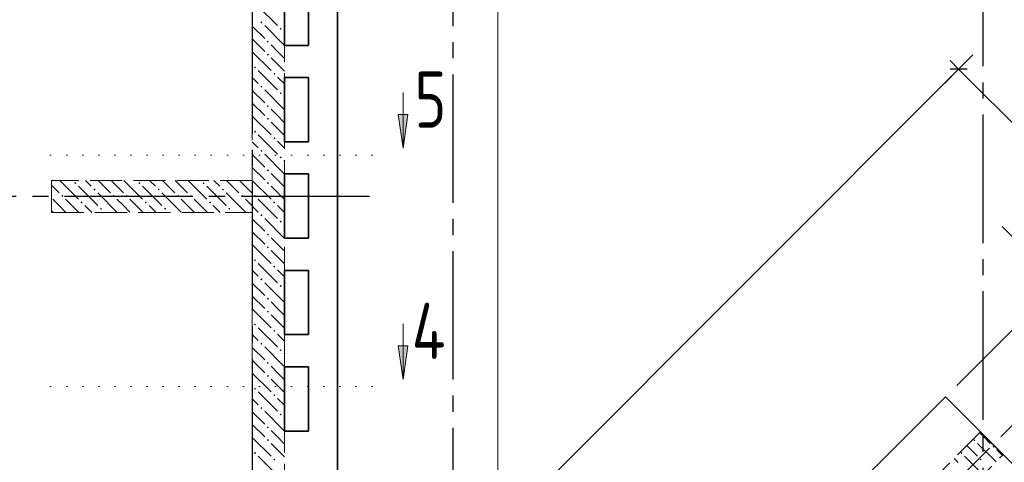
# Model space of a CAD drawing. Header units: millimetres. Extents: x 0 to 43617, y 0 to 59400.
# Tile 17 of 32: x 20375 to 26508, y 34075 to 36830. Entities that reach past the tile are written whole.
import ezdxf

# ---------------------------------------------------------------- set-up
doc = ezdxf.new("R2010")
doc.units = ezdxf.units.MM
for name, pattern in [('______2', [270, 200, -70]), ('______5', [1100, 800, -100, 100, -100]), ('______9', [100, 0, -100])]:
    doc.linetypes.add(name, pattern=pattern)
for name, color, linetype, lineweight in [('Standard', 7, 'Continuous', 25), ('Оси', 40, '______5', 18), ('Размерная выноска', 7, 'Continuous', 13), ('Сечения символ', 7, 'Continuous', 25)]:
    doc.layers.add(name, color=color, linetype=linetype, lineweight=lineweight)
doc.layers.add('ЖБ Перекрытие верхний уровень', color=7, linetype='Continuous', lineweight=25, true_color=0xe0e0ff)
doc.layers.add('ЖБ Стена верхний уровень', color=7, linetype='Continuous', lineweight=25, true_color=0x006e00)
doc.styles.add('GOST 2.304-81', font='txt')
doc.styles.add('ISOCPEUR', font='txt')

msp = doc.modelspace()

# ---------------------------------------------------------------- hatches: boundary and pattern name
at = {"layer": 'ЖБ Стена верхний уровень', "linetype": 'Continuous', "lineweight": 18, "transparency": 33554687}
for points in [[(21874.5, 36813.1), (21881, 36819.6), (21887.5, 36813.1), (21881, 36806.6)], [(21994.5, 36773.1), (22001, 36779.6), (22007.5, 36773.1), (22001, 36766.6)], [(21914.5, 36693.1), (21921, 36699.6), (21927.4, 36693.1), (21921, 36686.6)], [(21914.5, 36613.1), (21921, 36619.6), (21927.4, 36613.1), (21921, 36606.6)], [(21834.5, 36533.1), (21840.9, 36539.6), (21847.4, 36533.1), (21840.9, 36526.6)], [(21954.4, 36493.1), (21960.9, 36499.6), (21967.4, 36493.1), (21960.9, 36486.6)], [(21874.5, 36413.1), (21881, 36419.6), (21887.5, 36413.1), (21881, 36406.6)], [(21994.5, 36373.1), (22001, 36379.6), (22007.5, 36373.1), (22001, 36366.6)], [(21914.5, 36293.1), (21921, 36299.6), (21927.4, 36293.1), (21921, 36286.6)], [(21914.5, 36213.1), (21921, 36219.6), (21927.4, 36213.1), (21921, 36206.6)], [(21834.5, 36133.1), (21840.9, 36139.6), (21847.4, 36133.1), (21840.9, 36126.6)], [(21954.4, 36093.1), (21960.9, 36099.6), (21967.4, 36093.1), (21960.9, 36086.6)], [(21874.5, 36013.1), (21881, 36019.6), (21887.5, 36013.1), (21881, 36006.6)], [(21994.5, 35973.1), (22001, 35979.6), (22007.5, 35973.1), (22001, 35966.6)], [(21914.5, 35893.1), (21921, 35899.6), (21927.4, 35893.1), (21921, 35886.6)], [(20714.5, 35813.1), (20721, 35819.6), (20727.4, 35813.1), (20721, 35806.6)], [(21114.5, 35813.1), (21121, 35819.6), (21127.4, 35813.1), (21121, 35806.6)], [(21514.5, 35813.1), (21521, 35819.6), (21527.4, 35813.1), (21521, 35806.6)], [(21914.5, 35813.1), (21921, 35819.6), (21927.4, 35813.1), (21921, 35806.6)], [(20834.5, 35773.1), (20840.9, 35779.6), (20847.4, 35773.1), (20840.9, 35766.6)], [(21234.5, 35773.1), (21240.9, 35779.6), (21247.4, 35773.1), (21240.9, 35766.6)], [(21634.5, 35773.1), (21640.9, 35779.6), (21647.4, 35773.1), (21640.9, 35766.6)], [(20634.5, 35733.1), (20640.9, 35739.6), (20647.4, 35733.1), (20640.9, 35726.6)], [(20754.4, 35693.1), (20760.9, 35699.6), (20767.4, 35693.1), (20760.9, 35686.6)], [(20954.4, 35733.1), (20960.9, 35739.6), (20967.4, 35733.1), (20960.9, 35726.6)], [(21034.5, 35733.1), (21040.9, 35739.6), (21047.4, 35733.1), (21040.9, 35726.6)], [(21154.4, 35693.1), (21160.9, 35699.6), (21167.4, 35693.1), (21160.9, 35686.6)], [(21354.4, 35733.1), (21360.9, 35739.6), (21367.4, 35733.1), (21360.9, 35726.6)], [(21434.5, 35733.1), (21440.9, 35739.6), (21447.4, 35733.1), (21440.9, 35726.6)], [(21554.4, 35693.1), (21560.9, 35699.6), (21567.4, 35693.1), (21560.9, 35686.6)], [(21754.4, 35733.1), (21760.9, 35739.6), (21767.4, 35733.1), (21760.9, 35726.6)], [(21834.5, 35733.1), (21840.9, 35739.6), (21847.4, 35733.1), (21840.9, 35726.6)], [(21954.4, 35693.1), (21960.9, 35699.6), (21967.4, 35693.1), (21960.9, 35686.6)], [(20874.5, 35653.1), (20881, 35659.6), (20887.5, 35653.1), (20881, 35646.6)], [(21274.5, 35653.1), (21281, 35659.6), (21287.5, 35653.1), (21281, 35646.6)], [(21674.5, 35653.1), (21681, 35659.6), (21687.5, 35653.1), (21681, 35646.6)], [(21874.5, 35613.1), (21881, 35619.6), (21887.5, 35613.1), (21881, 35606.6)], [(21994.5, 35573.1), (22001, 35579.6), (22007.5, 35573.1), (22001, 35566.6)], [(21914.5, 35493.1), (21921, 35499.6), (21927.4, 35493.1), (21921, 35486.6)], [(21914.5, 35413.1), (21921, 35419.6), (21927.4, 35413.1), (21921, 35406.6)], [(21834.5, 35333.1), (21840.9, 35339.6), (21847.4, 35333.1), (21840.9, 35326.6)], [(21954.4, 35293.1), (21960.9, 35299.6), (21967.4, 35293.1), (21960.9, 35286.6)], [(21874.5, 35213.1), (21881, 35219.6), (21887.5, 35213.1), (21881, 35206.6)], [(21994.5, 35173.1), (22001, 35179.6), (22007.5, 35173.1), (22001, 35166.6)], [(21914.5, 35093.1), (21921, 35099.6), (21927.4, 35093.1), (21921, 35086.6)], [(21914.5, 35013.1), (21921, 35019.6), (21927.4, 35013.1), (21921, 35006.6)], [(21834.5, 34933.1), (21840.9, 34939.6), (21847.4, 34933.1), (21840.9, 34926.6)], [(21954.4, 34893.1), (21960.9, 34899.6), (21967.4, 34893.1), (21960.9, 34886.6)], [(21874.5, 34813.1), (21881, 34819.6), (21887.5, 34813.1), (21881, 34806.6)], [(21994.5, 34773.1), (22001, 34779.6), (22007.5, 34773.1), (22001, 34766.6)], [(21914.5, 34693.1), (21921, 34699.6), (21927.4, 34693.1), (21921, 34686.6)], [(21914.5, 34613.1), (21921, 34619.6), (21927.4, 34613.1), (21921, 34606.6)], [(21834.5, 34533.1), (21840.9, 34539.6), (21847.4, 34533.1), (21840.9, 34526.6)], [(21954.4, 34493.1), (21960.9, 34499.6), (21967.4, 34493.1), (21960.9, 34486.6)], [(21874.5, 34413.1), (21881, 34419.6), (21887.5, 34413.1), (21881, 34406.6)], [(21994.5, 34373.1), (22001, 34379.6), (22007.5, 34373.1), (22001, 34366.6)], [(21914.5, 34293.1), (21921, 34299.6), (21927.4, 34293.1), (21921, 34286.6)], [(21914.5, 34213.1), (21921, 34219.6), (21927.4, 34213.1), (21921, 34206.6)], [(26314.5, 34213.1), (26321, 34219.6), (26327.4, 34213.1), (26321, 34206.6)], [(26434.5, 34173.1), (26440.9, 34179.6), (26447.4, 34173.1), (26440.9, 34166.6)], [(21834.5, 34133.1), (21840.9, 34139.6), (21847.4, 34133.1), (21840.9, 34126.6)], [(26234.5, 34133.1), (26240.9, 34139.6), (26247.4, 34133.1), (26240.9, 34126.6)], [(21954.4, 34093.1), (21960.9, 34099.6), (21967.4, 34093.1), (21960.9, 34086.6)], [(26354.4, 34093.1), (26360.9, 34099.6), (26367.4, 34093.1), (26360.9, 34086.6)]]:
    msp.add_hatch(color=7, dxfattribs=at).paths.add_polyline_path(points, flags=16)
at = {"layer": 'Сечения символ', "linetype": 'Continuous', "lineweight": 13, "transparency": 33554687}
for points in [[(22792.9, 36239.6), (22762.9, 36029.6), (22732.9, 36239.6)], [(22792.9, 34799.6), (22762.9, 34589.6), (22732.9, 34799.6)]]:
    msp.add_hatch(color=7, dxfattribs=at).paths.add_polyline_path(points, flags=16)

# ---------------------------------------------------------------- linework, layer by layer
at = {"layer": 'Standard', "color": 7, "linetype": 'Continuous', "lineweight": 13, "transparency": 33554687}
for p, q in [((26223.4, 36522.4), (26170.3, 36575.5)), ((27201.9, 35543.9), (26223.4, 36522.4))]:
    msp.add_line(p, q, dxfattribs=at)
at = {"layer": 'Standard', "color": 251, "linetype": 'Continuous', "lineweight": -3, "true_color": 0x656565, "transparency": 33554687}
for p, q in [((26223.4, 36522.4), (26311.8, 36610.8)), ((26223.4, 36522.4), (22424.7, 32723.8)), ((26223.4, 36522.4), (26135, 36434)), ((27201.9, 35543.9), (26211.9, 34554)), ((26848.3, 35190.4), (26211.9, 34554))]:
    msp.add_line(p, q, dxfattribs=at)
at = {"layer": 'Standard', "color": 7, "linetype": 'Continuous', "lineweight": 25, "transparency": 33554687}
msp.add_line((26276.4, 36522.4), (26170.3, 36522.4), dxfattribs=at)
at = {"layer": 'Standard', "color": 7, "linetype": 'Continuous', "lineweight": 13, "transparency": 33554687}
msp.add_lwpolyline([(23354, 41910), (23354, 36960.5), (23354, 36960.5), (23354, 32653)], dxfattribs=at)
at = {"layer": 'ЖБ Перекрытие верхний уровень', "color": 7, "linetype": 'Continuous', "lineweight": 35, "transparency": 33554687}
for p, q in [((22354, 32653), (22354, 41910)), ((22024, 36670), (22024, 37070)), ((22174, 37070), (22174, 36670)), ((22174, 36670), (22024, 36670)), ((22024, 36070), (22024, 36470)), ((22024, 36470), (22174, 36470)), ((22174, 36470), (22174, 36070)), ((22174, 36070), (22024, 36070)), ((22024, 35470), (22024, 35870)), ((22024, 35870), (22174, 35870)), ((22174, 35870), (22174, 35470)), ((22174, 35470), (22024, 35470)), ((22024, 34870), (22024, 35270)), ((22024, 35270), (22174, 35270)), ((22174, 35270), (22174, 34870)), ((22174, 34870), (22024, 34870)), ((22024, 34670), (22174, 34670)), ((22024, 34270), (22024, 34670)), ((22174, 34670), (22174, 34270)), ((26141.2, 34483.3), (23332.5, 31674.5)), ((31635.4, 28989), (26141.2, 34483.3)), ((22174, 34270), (22024, 34270))]:
    msp.add_line(p, q, dxfattribs=at)
at = {"layer": 'ЖБ Стена верхний уровень', "color": 251, "linetype": '______2', "lineweight": 13, "true_color": 0x656565, "transparency": 33554687}
for p, q in [((21824, 42220), (21824, 35830)), ((22024, 32516.4), (22024, 42220)), ((21824, 35830), (20574, 35830)), ((20574, 35830), (20574, 35630)), ((20574, 35630), (21824, 35630)), ((21824, 35630), (21824, 32530)), ((26358.9, 34262.6), (24619.4, 32523.1)), ((26500.3, 34121.1), (26358.9, 34262.6)), ((24760.9, 32381.7), (26500.3, 34121.1))]:
    msp.add_line(p, q, dxfattribs=at)
at = {"layer": 'ЖБ Стена верхний уровень', "color": 9, "linetype": 'Continuous', "lineweight": 18, "true_color": 0xc7c7c7, "transparency": 33554687}
for p, q in [((21860.9, 36913.1), (21981, 36793.1)), ((21824, 36790.1), (21901, 36713.1)), ((21901, 36793.1), (22021, 36673.1)), ((22024, 36750.1), (22021, 36753.1)), ((21824, 36710.1), (21901, 36633.1)), ((21824, 36630.1), (21940.9, 36513.1)), ((21981, 36633.1), (21940.9, 36673.1)), ((22021, 36593.1), (21981, 36633.1)), ((21940.9, 36593.1), (22024, 36510.1)), ((21860.9, 36513.1), (21981, 36393.1)), ((21860.9, 36433.1), (21824, 36470.1)), ((21981, 36473.1), (22024, 36430.1)), ((21824, 36390.1), (21901, 36313.1)), ((21901, 36393.1), (22021, 36273.1)), ((21824, 36310.1), (21901, 36233.1)), ((22024, 36350.1), (22021, 36353.1)), ((21981, 36233.1), (21940.9, 36273.1)), ((21824, 36230.1), (21940.9, 36113.1)), ((21940.9, 36193.1), (22024, 36110.1)), ((22021, 36193.1), (21981, 36233.1)), ((21860.9, 36033.1), (21824, 36070.1)), ((21860.9, 36113.1), (21981, 35993.1)), ((21981, 36073.1), (22024, 36030.1)), ((21824, 35990.1), (21901, 35913.1)), ((21901, 35993.1), (22021, 35873.1)), ((22024, 35950.1), (22021, 35953.1)), ((21824, 35910.1), (21901, 35833.1)), ((20624.1, 35830), (20740.9, 35713.1)), ((20821, 35793.1), (20784.1, 35830)), ((20864.1, 35830), (20940.9, 35753.1)), ((20944.1, 35830), (21021, 35753.1)), ((21024.1, 35830), (21140.9, 35713.1)), ((21221, 35793.1), (21184.1, 35830)), ((21264.1, 35830), (21340.9, 35753.1)), ((21344.1, 35830), (21421, 35753.1)), ((21424.1, 35830), (21540.9, 35713.1)), ((21621, 35793.1), (21584.1, 35830)), ((21664.1, 35830), (21740.9, 35753.1)), ((21744.1, 35830), (21821, 35753.1)), ((21824, 35830.1), (21940.9, 35713.1)), ((21981, 35833.1), (21940.9, 35873.1)), ((22021, 35793.1), (21981, 35833.1)), ((20574, 35800.1), (20621, 35753.1)), ((20740.9, 35793.1), (20860.9, 35673.1)), ((21140.9, 35793.1), (21260.9, 35673.1)), ((21540.9, 35793.1), (21660.9, 35673.1)), ((21940.9, 35793.1), (22024, 35710.1)), ((20621, 35673.1), (20581, 35713.1)), ((20660.9, 35713.1), (20744.1, 35630)), ((20860.9, 35753.1), (20981, 35633.1)), ((21021, 35673.1), (20981, 35713.1)), ((21060.9, 35713.1), (21144.1, 35630)), ((21260.9, 35753.1), (21381, 35633.1)), ((21421, 35673.1), (21381, 35713.1)), ((21460.9, 35713.1), (21544.1, 35630)), ((21660.9, 35753.1), (21781, 35633.1)), ((21821, 35673.1), (21781, 35713.1)), ((21860.9, 35713.1), (21981, 35593.1)), ((20574, 35640.1), (20581, 35633.1)), ((20660.9, 35633.1), (20621, 35673.1)), ((20781, 35673.1), (20824.1, 35630)), ((21060.9, 35633.1), (21021, 35673.1)), ((21181, 35673.1), (21224.1, 35630)), ((21460.9, 35633.1), (21421, 35673.1)), ((21581, 35673.1), (21624.1, 35630)), ((21824, 35670.1), (21821, 35673.1)), ((21860.9, 35633.1), (21824, 35670.1)), ((21981, 35673.1), (22024, 35630.1)), ((20904.1, 35630), (20901, 35633.1)), ((21304.1, 35630), (21301, 35633.1)), ((21704.1, 35630), (21701, 35633.1)), ((21824, 35590.1), (21901, 35513.1)), ((21901, 35593.1), (22021, 35473.1)), ((22024, 35550.1), (22021, 35553.1)), ((21824, 35510.1), (21901, 35433.1)), ((21981, 35433.1), (21940.9, 35473.1)), ((21824, 35430.1), (21940.9, 35313.1)), ((21940.9, 35393.1), (22024, 35310.1)), ((22021, 35393.1), (21981, 35433.1)), ((21860.9, 35233.1), (21824, 35270.1)), ((21860.9, 35313.1), (21981, 35193.1)), ((21981, 35273.1), (22024, 35230.1)), ((21824, 35190.1), (21901, 35113.1)), ((21901, 35193.1), (22021, 35073.1)), ((22024, 35150.1), (22021, 35153.1)), ((21824, 35110.1), (21901, 35033.1)), ((21824, 35030.1), (21940.9, 34913.1)), ((21981, 35033.1), (21940.9, 35073.1)), ((22021, 34993.1), (21981, 35033.1)), ((21940.9, 34993.1), (22024, 34910.1)), ((21860.9, 34913.1), (21981, 34793.1)), ((21860.9, 34833.1), (21824, 34870.1)), ((21981, 34873.1), (22024, 34830.1)), ((21824, 34790.1), (21901, 34713.1)), ((21901, 34793.1), (22021, 34673.1)), ((22024, 34750.1), (22021, 34753.1)), ((21824, 34710.1), (21901, 34633.1)), ((21981, 34633.1), (21940.9, 34673.1)), ((21824, 34630.1), (21940.9, 34513.1)), ((21940.9, 34593.1), (22024, 34510.1)), ((22021, 34593.1), (21981, 34633.1)), ((21860.9, 34433.1), (21824, 34470.1)), ((21860.9, 34513.1), (21981, 34393.1)), ((21981, 34473.1), (22024, 34430.1)), ((21824, 34390.1), (21901, 34313.1)), ((21901, 34393.1), (22021, 34273.1)), ((22024, 34350.1), (22021, 34353.1)), ((21824, 34310.1), (21901, 34233.1)), ((21824, 34230.1), (21940.9, 34113.1)), ((21981, 34233.1), (21940.9, 34273.1)), ((22021, 34193.1), (21981, 34233.1)), ((26381, 34233.1), (26355.2, 34258.9)), ((26421, 34193.1), (26381, 34233.1)), ((21940.9, 34193.1), (22024, 34110.1)), ((26275.2, 34178.9), (26340.9, 34113.1)), ((26340.9, 34193.1), (26456.6, 34077.4)), ((21860.9, 34113.1), (21981, 33993.1)), ((26260.9, 34113.1), (26376.6, 33997.4)), ((26460.9, 34153.1), (26496.6, 34117.4)), ((26221, 34073.1), (26195.2, 34098.9))]:
    msp.add_line(p, q, dxfattribs=at)
at = {"layer": 'Оси', "color": 8, "linetype": '______5', "lineweight": -3, "transparency": 33554687}
for p, q in [((21824, 57820), (21824, 7100)), ((26374, 51640), (26374, 7100)), ((23074, 50790), (23074, 7100)), ((9515.6, 17263.7), (28171.9, 35920)), ((22554, 35730), (4600, 35730))]:
    msp.add_line(p, q, dxfattribs=at)
at = {"layer": 'Размерная выноска', "color": 7, "linetype": 'Continuous', "lineweight": 25, "transparency": 33554687}
msp.add_line((26848.3, 35190.4), (26494.8, 35543.9), dxfattribs=at)
at = {"layer": 'Сечения символ', "color": 7, "linetype": 'Continuous', "lineweight": 13, "transparency": 33554687}
for p, q in [((22762.9, 36029.6), (22762.9, 36377.1)), ((22762.9, 36239.6), (22762.9, 36254.6)), ((22762.9, 36029.6), (22732.9, 36239.6)), ((22732.9, 36239.6), (22792.9, 36239.6)), ((22792.9, 36239.6), (22762.9, 36029.6)), ((22762.9, 36029.6), (22762.9, 36029.6)), ((22762.9, 36029.6), (22762.9, 36029.6)), ((22762.9, 36029.6), (22762.9, 36029.6)), ((22762.9, 34589.6), (22762.9, 34937.1)), ((22762.9, 34589.6), (22732.9, 34799.6)), ((22732.9, 34799.6), (22792.9, 34799.6)), ((22762.9, 34799.6), (22762.9, 34814.6)), ((22792.9, 34799.6), (22762.9, 34589.6)), ((22762.9, 34589.6), (22762.9, 34589.6)), ((22762.9, 34589.6), (22762.9, 34589.6)), ((22762.9, 34589.6), (22762.9, 34589.6))]:
    msp.add_line(p, q, dxfattribs=at)
at = {"layer": 'Сечения символ', "color": 7, "linetype": '______9', "lineweight": 13, "transparency": 33554687}
for p, q in [((22569.6, 35987.8), (20429.1, 35987.8)), ((22569.6, 34547.8), (20429.1, 34547.8))]:
    msp.add_line(p, q, dxfattribs=at)

# ---------------------------------------------------------------- texts
at = {"layer": 'Standard', "color": 7, "linetype": 'Continuous', "lineweight": 25, "transparency": 33554687, "insert": (21456.2, 33603.8), "char_height": 220, "width": 485.072, "attachment_point": 7, "rotation": 45, "style": 'GOST 2.304-81'}
msp.add_mtext('180', dxfattribs=at)
at = {"layer": 'Сечения символ', "color": 7, "linetype": 'Continuous', "lineweight": 35, "transparency": 33554687, "char_height": 350, "attachment_point": 7, "style": 'ISOCPEUR'}
for s, insert, width in [('\\W0.78;5', (22834.3, 36157.9), 380.819), ('\\W0.80;4', (22816.8, 34717.9), 419.806)]:
    msp.add_mtext(s, dxfattribs=dict(at, insert=insert, width=width))

doc.saveas('drawing.dxf')
